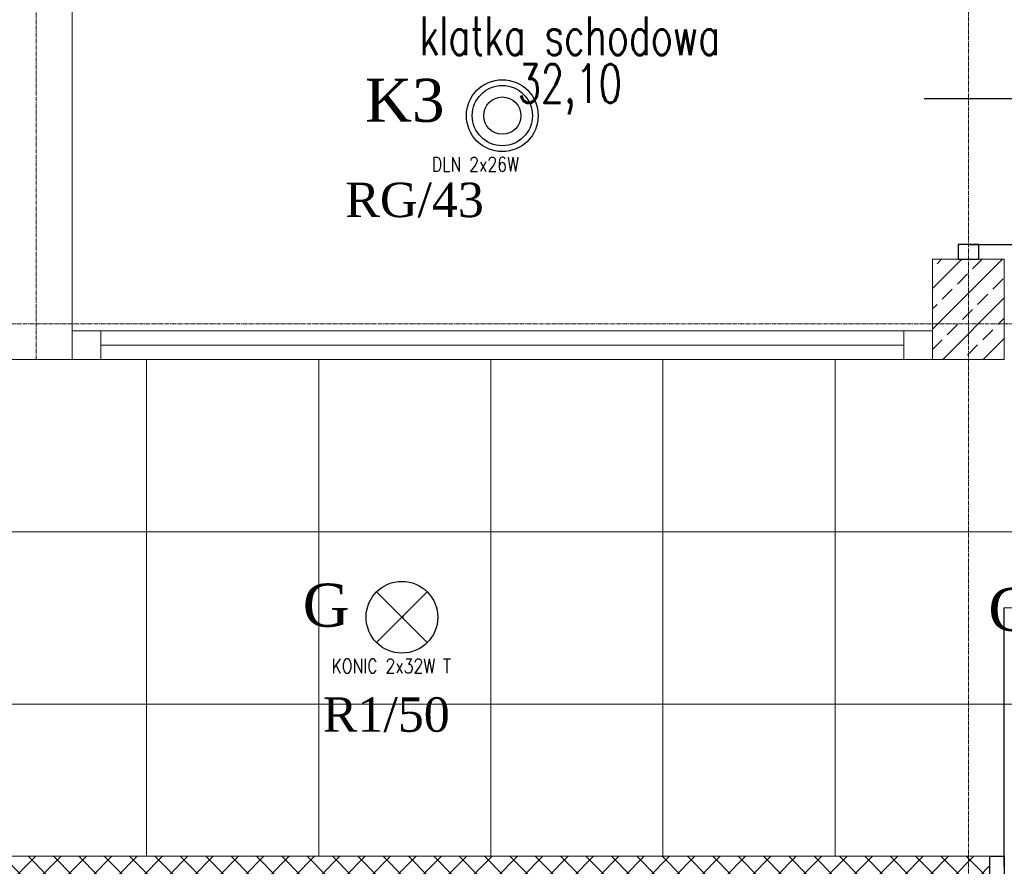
# Model space of a CAD drawing. Header units: centimetres. Extents: x 88729 to 133553, y -16225 to 14174.
# Tile 180 of 231: x 92413 to 92756, y -7050 to -6755. Entities that reach past the tile are written whole.
import ezdxf
from ezdxf.enums import TextEntityAlignment as Align

# ---------------------------------------------------------------- set-up
doc = ezdxf.new("R2010")
doc.units = ezdxf.units.CM
doc.linetypes.add('CENTER2', pattern=[1.125, 0.75, -0.125, 0.125, -0.125])
for name, color, linetype in [('A-OS', 252, 'CENTER2'), ('A-rdzenie zelbetowe', 252, 'Continuous'), ('A-SCIANY', 252, 'Continuous'), ('A-SUFITY', 252, 'Continuous'), ('E_Istn', 170, 'Continuous'), ('E_opisy siły', 5, 'Continuous'), ('E_PODKLAD', 7, 'Continuous'), ('E_siła', 5, 'Continuous'), ('klinkier', 252, 'Continuous'), ('R-MET-DRZ', 252, 'Continuous'), ('R-MET-IWE', 252, 'Continuous'), ('R-MET-POM-OPIS', 252, 'Continuous'), ('R-MET-POM-OPIS-NR', 252, 'Continuous'), ('R-MET-POM-OPIS-POM', 252, 'Continuous'), ('RLX_L_9242650+6100', 3, 'Continuous'), ('S-DRZ-', 252, 'Continuous'), ('S-DRZ-O', 252, 'Continuous'), ('S-DRZ-SKRZYD', 252, 'Continuous'), ('S-DRZ-WEGAR', 252, 'Continuous')]:
    doc.layers.add(name, color=color, linetype=linetype)
doc.layers.add('A-SLUSARKA', color=252, linetype='Continuous', lineweight=13)
doc.layers.add('rz_zelbet', color=252, linetype='Continuous', lineweight=20)
doc.styles.add('MET_POM', font='simplex.shx')
doc.styles.add('MM_050', font='romans.shx', dxfattribs={"width": 0.8, "height": 16})
doc.styles.add('old', font='BOOKOS.TTF')
doc.styles.get("Standard").update_dxf_attribs({"font": 'txt.shx'})

# ---------------------------------------------------------------- blocks, each defined once
blk = doc.blocks.new('E_opis siły')
at = {"layer": 'E_siła', "linetype": 'Continuous', "ltscale": 0.5, "style": 'old', "flags": 4}
blk.add_attdef('OBWÓD', (0, 0), '', height=12, dxfattribs=at)
blk = doc.blocks.new('E_oprawa DLN2x26')
at = {"ltscale": 0.1}
for radius in [12.5, 10.5, 6.5]:
    blk.add_circle((0, 0), radius, dxfattribs=at)
at = {"ltscale": 0.1, "insert": (-24.59, -14.46), "char_height": 5, "width": 52.2979, "attachment_point": 1, "style": 'MM_050'}
blk.add_mtext('{\\Fromans.shx|c238;DLN} 2x{\\Fromans.shx|c238;26}W', dxfattribs=at)
blk = doc.blocks.new('A$C788011A3')
at = {"layer": 'S-DRZ-'}
for centre, radius, start, end in [((5, 15.12), 90, 360, 90), ((155, 15.12), 60.07, 90, 180)]:
    blk.add_arc(centre, radius, start, end, dxfattribs=at)
at = {"layer": 'S-DRZ-O'}
blk.add_line((94.93, 0), (94.93, 30.24), dxfattribs=at)
at = {"layer": 'S-DRZ-SKRZYD'}
for p, q in [((5, 15.12), (5, 105.12)), ((155, 15.12), (155, 75.19))]:
    blk.add_line(p, q, dxfattribs=at)
at = {"layer": 'S-DRZ-WEGAR'}
for points in [[(0, 18.62), (5, 18.62), (5, 11.62), (0, 11.62)], [(155, 18.62), (160, 18.62), (160, 11.62), (155, 11.62)]]:
    blk.add_lwpolyline(points, close=True, dxfattribs=at)
blk = doc.blocks.new('MPOM0239')
at = {"layer": 'R-MET-POM-OPIS', "style": 'MET_POM', "width": 0.7}
for tag, p in [('POS', (0, -0.225)), ('ARE', (0, -0.4898))]:
    blk.add_attdef(tag, text='', height=0.2, dxfattribs=at).set_placement(p, align=Align.CENTER)
at = {"layer": 'R-MET-POM-OPIS', "style": 'MET_POM', "width": 0.7, "flags": 1}
blk.add_attdef('UNI', (0.2464, -0.4898), '', height=0.2, dxfattribs=at)
at = {"layer": 'R-MET-POM-OPIS-NR', "style": 'MET_POM', "width": 0.8}
blk.add_attdef('NR', text='', height=0.2, dxfattribs=at).set_placement((-0.0028, 0.269), align=Align.CENTER)
at = {"layer": 'R-MET-POM-OPIS-POM', "style": 'MET_POM', "width": 0.7}
blk.add_attdef('POM', text='', height=0.2, dxfattribs=at).set_placement((0, 0.0223), align=Align.CENTER)
blk = doc.blocks.new('A$C0BC40F88')
at = {"layer": 'S-DRZ-'}
blk.add_arc((5.1, 101.8), 101.8, 270, 0, dxfattribs=at)
at = {"layer": 'S-DRZ-O'}
blk.add_line((56, 117.22), (56, 86.38), dxfattribs=at)
at = {"layer": 'S-DRZ-SKRZYD'}
blk.add_line((5.1, 101.8), (5.1, 0), dxfattribs=at)
at = {"layer": 'S-DRZ-WEGAR'}
for points in [[(0, 98.23), (5.1, 98.23), (5.1, 105.37), (0, 105.37)], [(106.9, 105.37), (112, 105.37), (112, 98.23), (106.9, 98.23)]]:
    blk.add_lwpolyline(points, close=True, dxfattribs=at)
blk = doc.blocks.new('A$Ce817dbbb')
at = {"layer": 'klinkier', "lineweight": 9, "ltscale": 0.1}
h = blk.add_hatch(dxfattribs=at)
h.set_pattern_fill('ANSI37', color=252, scale=50, style=0)
h.set_pattern_definition([(45, (-34168.379, 15027.049), (-4.4194174, 4.4194174), []), (135, (-34168.379, 15027.049), (-4.4194174, -4.4194174), [])])
h.paths.add_polyline_path([(669.1, -17512.02), (669.1, -17519.02), (704.1, -17519.02), (1242.78, -17519.02), (1242.78, -17512.02)])
h.paths.add_polyline_path([(1242.78, -17512.02), (1242.78, -17519.02), (1341.6, -17519.02), (1341.6, -17512.02)])
h.paths.add_polyline_path([(1341.6, -17519.02), (1349.1, -17519.02), (1349.1, -17512.02), (1341.6, -17512.02)])
h.paths.add_polyline_path([(1634.1, -17519.02), (1634.1, -17512.02), (1509.1, -17512.02), (1509.1, -17519.02), (1544.1, -17519.02)])
at = {"layer": 'rz_zelbet', "lineweight": 9, "ltscale": 0.1}
h = blk.add_hatch(dxfattribs=at)
h.set_pattern_fill('ANSI33', color=252, scale=40, style=0)
h.set_pattern_definition([(45, (-34168.379, 15027.049), (-7.0710678, 7.0710678), []), (45, (-34161.308, 15027.049), (-7.0710678, 7.0710678), [5, -2.5])])
h.paths.add_polyline_path([(1329.1, -17304.02), (1354.1, -17304.02), (1354.1, -17339.02), (1329.1, -17339.02)])
at = {"layer": 'A-OS', "color": 252, "lineweight": 9, "ltscale": 2}
for p, q in [((1016.6, -16367.78), (1016.6, -17339.02)), ((1341.6, -17554.02), (1341.6, -16367.78)), ((-2608.23, -17326.52), (3323.95, -17326.52))]:
    blk.add_line(p, q, dxfattribs=at)
at = {"layer": 'A-rdzenie zelbetowe', "color": 252, "lineweight": 9, "ltscale": 0.1}
blk.add_lwpolyline([(1329.1, -17304.02), (1354.1, -17304.02), (1354.1, -17339.02), (1329.1, -17339.02)], close=True, dxfattribs=at)
at = {"layer": 'A-SCIANY', "color": 252, "lineweight": 9, "ltscale": 3}
for p, q in [((1029.1, -16649.02), (1029.1, -17339.02)), ((1329.1, -17339.02), (1329.1, -17304.02)), ((1329.1, -17304.02), (1354.1, -17304.02)), ((1354.1, -17304.02), (1354.1, -17339.02)), ((1354.1, -17339.02), (1329.1, -17339.02)), ((669.1, -17512.02), (1349.1, -17512.02))]:
    blk.add_line(p, q, dxfattribs=at)
blk.add_lwpolyline([(1029.1, -17339.02), (617.1, -17339.02), (617.1, -17339.02)], dxfattribs=at)
at = {"layer": 'A-SLUSARKA', "color": 252, "lineweight": 9}
blk.add_lwpolyline([(1329.1, -17339.02), (1029.1, -17339.02), (1029.1, -17329.02), (1329.1, -17329.02), (1329.1, -17339.02), (1319.1, -17339.02), (1319.1, -17329.02), (1039.1, -17329.02), (1039.1, -17339.02), (1039.1, -17334.02), (1319.1, -17334.02), (1319.1, -17334.02), (1319.1, -17334.02), (1319.1, -17334.02)], dxfattribs=at)
at = {"layer": 'A-SUFITY', "lineweight": 0, "ltscale": 0.1}
for p, q in [((1055.1, -17339.02), (1055.1, -17512.02)), ((1115.1, -17339.02), (1115.1, -17512.02)), ((1175.1, -17339.02), (1175.1, -17512.02)), ((1235.1, -17339.02), (1235.1, -17512.02)), ((1295.1, -17339.02), (1295.1, -17512.02)), ((1000.1, -17399.02), (1635.1, -17399.02)), ((1000.1, -17459.02), (1635.1, -17459.02))]:
    blk.add_line(p, q, dxfattribs=at)
at = {"layer": 'R-MET-DRZ', "color": 252, "lineweight": 9, "rotation": 90}
blk.add_blockref('A$C0BC40F88', (1443.4, -17304.02), dxfattribs=at)
at = {"layer": 'R-MET-POM-OPIS', "color": 252, "lineweight": 9}
ref = blk.add_blockref('MPOM0239', (1202.66, -17234.42), dxfattribs=dict(at, xscale=67.20000000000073, yscale=67.20000000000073, zscale=67.20000000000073))
ref.add_attrib('NR', '1/24', dxfattribs={"layer": 'R-MET-POM-OPIS-NR', "height": 18.816, "style": 'MET_POM', "width": 0.8}).set_placement((1202.47, -17208.62), align=Align.CENTER)
ref.add_attrib('ARE', '32,10', dxfattribs={"height": 13.44, "style": 'MET_POM', "width": 0.7}).set_placement((1202.66, -17249.54), align=Align.CENTER)
ref.add_attrib('POM', 'klatka schodowa', dxfattribs={"layer": 'R-MET-POM-OPIS-POM', "height": 13.44, "style": 'MET_POM', "width": 0.7}).set_placement((1202.66, -17232.92), align=Align.CENTER)
at = {"layer": 'rz_zelbet', "color": 252, "lineweight": 9, "ltscale": 0.1}
blk.add_blockref('A$C788011A3', (1349.1, -17530.64), dxfattribs=at)
at = {"layer": 'R-MET-IWE', "color": 252, "lineweight": 9, "width": 0.75}
for tag, rotation, p in [('0-', 90, (-1139.05, -4143.61)), ('0-', 90, (-1113.05, -4143.61)), ('0-', 90, (-1087.05, -4143.61)), ('2-', 90, (-796.05, -4143.61)), ('2-', 90, (-505.05, -4143.61)), ('0-', 90, (-480.05, -4143.61)), ('0-', 90, (-456.05, -4143.61)), ('2-', 90, (-166.05, -4143.61)), ('2-', 90, (-625.66, -4833.61)), ('2-', 90, (-599.66, -4833.61)), ('2-', 90, (-573.66, -4833.61)), ('0-', 180, (-2169.64, -4848.47)), ('0-', 180, (-2169.64, -4873.47)), ('0-', 180, (-2169.64, -4899.47)), ('-2', 90, (-1661.47, -4961.65)), ('-2', 90, (-1636.47, -4961.65)), ('0-', 270, (-1489.78, -4968.06)), ('0-', 270, (-1464.78, -4968.06)), ('0-', 270, (-1439.78, -4968.06)), ('0-', 270, (-1364.78, -4968.06)), ('0-', 270, (-1339.78, -4968.06)), ('0-', 270, (-1314.78, -4968.06)), ('0-', 270, (328.22, -4968.06)), ('0-', 270, (354.22, -4968.06)), ('0-', 270, (1256.22, -4968.06)), ('0-', 270, (1282.22, -4968.06)), ('0-', 90, (-513.05, -5496.61)), ('0-', 90, (-487.05, -5496.61)), ('K.S.-', 90, (-487.05, -5766.11)), ('0-', 90, (-513.05, -5766.11)), ('1-', 90, (-539.05, -6114.61)), ('0-', 90, (-513.05, -6114.61)), ('0-', 90, (-487.05, -6114.61)), ('0-', 90, (301.95, -6545.61)), ('0-', 90, (327.95, -6545.61)), ('0-', 90, (353.95, -6545.61)), ('0-', 90, (416.11, -6545.61)), ('0-', 90, (1255.95, -6545.61)), ('0-', 90, (1281.95, -6545.61)), ('1-', 90, (2382.95, -6845.61)), ('1-', 90, (2408.95, -6845.61)), ('1-', 90, (2434.95, -6845.61)), ('1-', 90, (2827.95, -6845.61)), ('1-', 90, (2853.95, -6845.61)), ('1-', 90, (2879.95, -6845.61)), ('<-2', 90, (-910.64, -10482.41)), ('2->', 90, (-718.15, -10854.38)), ('2->', 90, (-692.15, -10854.38)), ('2->', 90, (-744.15, -10870.8)), ('-0', 90, (-186.09, -12450.12)), ('1-', 90, (2264.47, -12866.38)), ('1-', 90, (2290.47, -12866.38)), ('1-', 90, (2316.47, -12866.38)), ('1-', 90, (2709.47, -12866.38)), ('1-', 90, (2735.47, -12866.38)), ('1-', 90, (2761.47, -12866.38)), ('<-KL', 90, (-700.01, -16780.91)), ('-0', 90, (-179.94, -18957.53)), ('0->', 90, (-1257.53, -23179.05)), ('0->', 90, (-1231.53, -23179.05)), ('0->', 90, (-1205.53, -23179.05)), ('0->', 90, (-600.53, -23179.05)), ('0->', 90, (-574.53, -23179.05)), ('0->', 90, (-1692.53, -24074.05)), ('0->', 90, (-1666.53, -24074.05)), ('0->', 90, (-1640.53, -24074.05)), ('0->', 90, (-1486.53, -24074.05)), ('0->', 90, (-1460.53, -24074.05)), ('0->', 90, (-1434.53, -24074.05)), ('<-0', 90, (-499.82, -24383.56)), ('<-0', 90, (-298.11, -24383.56)), ('<-0', 180, (-587.12, -25088.86)), ('<-0', 270, (-496.63, -25202.68)), ('<-0', 180, (-1353.25, -25419.36)), ('<-0', 180, (-1187.25, -25444.1)), ('<-0', 90, (-179.61, -25454.22)), ('<-0', 90, (-69.59, -26375.36)), ('<-0', 90, (-43.59, -26375.36))]:
    blk.add_attdef(tag, text='', height=17, rotation=rotation, dxfattribs=at).set_placement(p, align=Align.MIDDLE)
for tag, p in [('2-', (1424.81, -4179.2)), ('2-', (1424.81, -4205.2)), ('K.S.-', (-76.89, -4264.2)), ('KL-', (-613.13, -4292.18)), ('1-', (-613.13, -4312.18)), ('1-', (-613.13, -4332.18)), ('K.S.-', (1414.13, -4333.66)), ('0-', (-70.19, -4341.2)), ('0-', (469.81, -4341.2)), ('1-', (-613.13, -4352.18)), ('0-', (1424.81, -4361.2)), ('0-', (-70.19, -4367.2)), ('1-', (469.81, -4367.2)), ('0-', (1099.81, -4368.2)), ('2-', (1424.81, -4387.2)), ('1-', (-70.19, -4393.2)), ('1-', (469.81, -4393.2)), ('1-', (1099.81, -4394.2)), ('2-', (1424.81, -4413.2)), ('2-', (-70.19, -4419.2)), ('2-', (1099.81, -4420.2)), ('K.S.-', (-76.89, -4445.2)), ('2-', (469.81, -4444.2)), ('2-', (1099.81, -4446.2)), ('2-', (469.81, -4470.2)), ('2-', (-825.19, -4496.2)), ('2-', (-825.19, -4522.2)), ('2-', (-70.19, -4574.2)), ('2-', (-70.19, -4600.2)), ('K.S.-', (1089.13, -4600.66)), ('2-', (1099.81, -4653.2)), ('2-', (-70.19, -4669.2)), ('2-', (1099.81, -4679.2)), ('-1', (1806.78, -4690.78)), ('1-', (-70.19, -4695.2)), ('2-', (1099.81, -4705.2)), ('-1', (1806.78, -4716.3)), ('K.S.-', (-73.2, -4721.2)), ('-1', (1806.78, -4743.07)), ('FR-', (-70.19, -4747.2)), ('0-', (-1066.19, -6382.7)), ('0-', (-1066.19, -6408.7)), ('2-', (1729.81, -6586.2)), ('2-', (1729.81, -6612.2)), ('2-', (1729.81, -6638.2)), ('2-', (1729.81, -6664.2)), ('K.S.-', (469.81, -6788.2)), ('1-', (-962.19, -6915.2)), ('1-', (-460.19, -6923.2)), ('1-', (469.81, -6923.2)), ('2-', (1729.81, -6923.2)), ('1-', (-460.19, -6949.2)), ('1-', (469.81, -6949.2)), ('2-', (1729.81, -6949.2)), ('K.S.-', (2901.81, -6960.2)), ('2-', (1729.81, -6975.2)), ('2-', (1729.81, -7001.2)), ('2-', (-460.19, -7026.2)), ('0-', (469.81, -7026.2)), ('2-', (-460.19, -7052.2)), ('0-', (469.81, -7052.2)), ('2-', (-460.19, -7078.2)), ('2-', (469.81, -7078.2)), ('1-', (2901.81, -7088.2)), ('2-', (469.81, -7104.2)), ('1-', (2901.81, -7114.2)), ('0-', (1729.81, -7131.2)), ('2-', (-460.19, -7141.2)), ('0-', (1729.81, -7157.2)), ('2-', (-460.19, -7167.2)), ('2-', (469.81, -7181.2)), ('2-', (1729.81, -7183.2)), ('0-', (-460.19, -7193.2)), ('2-', (469.81, -7207.2)), ('2-', (1729.81, -7209.2)), ('K.S.-', (-470.87, -7217.66)), ('2-', (469.81, -7233.2)), ('2-', (1729.81, -7235.2)), ('1-', (-460.19, -7245.2)), ('2-', (469.81, -7259.2)), ('2-', (1729.81, -7261.2)), ('2-', (1729.81, -7287.2)), ('2-', (-460.19, -7297.2)), ('2->', (-943.67, -10542.97)), ('-1', (1688.29, -10711.55)), ('-1', (1688.29, -10737.55)), ('-1', (1688.29, -10763.55)), ('<-2', (1685.55, -12605.39)), ('2->', (1611.33, -12636.47)), ('2->', (1611.33, -12658.97)), ('2->', (1590.77, -12684.97)), ('K.S.-', (2783.33, -12980.97)), ('2->', (-578.67, -13046.97)), ('2->', (-578.67, -13072.97)), ('<-2', (-476.88, -13105.94)), ('1-', (2783.33, -13108.97)), ('1-', (2783.33, -13134.97)), ('<-1', (-610.79, -16857.83)), ('<-1', (-610.79, -16877.83)), ('<-1', (1688.29, -17218.96)), ('<-1', (1688.29, -17244.96)), ('<-1', (1688.29, -17270.96)), ('<-1', (-478.91, -18553.43)), ('<-0', (-2287.98, -23879.57)), ('<-0', (-2287.98, -23905.57)), ('<-0', (-2287.98, -23931.57)), ('<-0', (-343.08, -24738.18)), ('<-0', (-478.91, -25059.68))]:
    blk.add_attdef(tag, text='', height=17, dxfattribs=at).set_placement(p, align=Align.MIDDLE)

msp = doc.modelspace()

# ---------------------------------------------------------------- linework, layer by layer
at = {"layer": 'E_Istn', "ltscale": 0.1}
for p, q in [((92537.14, -6972.21, 350), (92554.81, -6954.54, 350)), ((92537.14, -6954.54, 350), (92554.81, -6972.21, 350)), ((92545.73, -6963.37, 350), (92545.98, -6963.37, 350)), ((92545.98, -6963.62, 350), (92545.98, -6963.12, 350)), ((92545.98, -6963.37, 350), (92546.23, -6963.37, 350))]:
    msp.add_line(p, q, dxfattribs=at)
msp.add_circle((92545.98, -6963.37, 350), 12.5, dxfattribs=at)

# ---------------------------------------------------------------- block references
at = {"layer": 'E_Istn', "color": 2, "lineweight": 30}
msp.add_blockref('E_oprawa DLN2x26', (92580.98, -6788.63), dxfattribs=at)
at = {"layer": 'E_opisy siły', "linetype": 'Continuous'}
ref = msp.add_blockref('E_opis siły', (92586.64, -6823.97), dxfattribs=dict(at, xscale=-1))
ref.add_attrib('OBWÓD', 'RG/43', (92526.22, -6823.97), dxfattribs={"color": 3, "linetype": 'Continuous', "ltscale": 0.5, "height": 12, "style": 'old'})
ref = msp.add_blockref('E_opis siły', (92578.78, -7003.26, -350), dxfattribs=dict(at, xscale=-1))
ref.add_attrib('OBWÓD', 'R1/50', (92518.36, -7003.26, -350), dxfattribs={"color": 3, "linetype": 'Continuous', "ltscale": 0.5, "height": 12, "style": 'old'})
at = {"layer": 'E_PODKLAD'}
msp.add_blockref('A$Ce817dbbb', (91401.87, 10465.39), dxfattribs=at)

# ---------------------------------------------------------------- texts
at = {"layer": 'E_Istn', "style": 'old'}
for s, p in [('K3', (92533.14, -6790.78, -350)), ('G', (92511.4, -6966.65, 350)), ('G', (92750.42, -6968.13, 350))]:
    msp.add_text(s, height=15, dxfattribs=at).set_placement(p)
at = {"layer": 'E_Istn', "ltscale": 0.1, "insert": (92521.39, -6977.84, 350), "char_height": 5, "width": 52.2979, "attachment_point": 1, "style": 'MM_050'}
msp.add_mtext('KONIC 2x32W T', dxfattribs=at)
at = {"layer": 'RLX_L_9242650+6100', "ltscale": 0.1, "flags": 9}
msp.add_attdef('RLXLUM', (92545.98, -6963.37, 350), '', height=0.1, dxfattribs=at)

doc.saveas('drawing.dxf')
